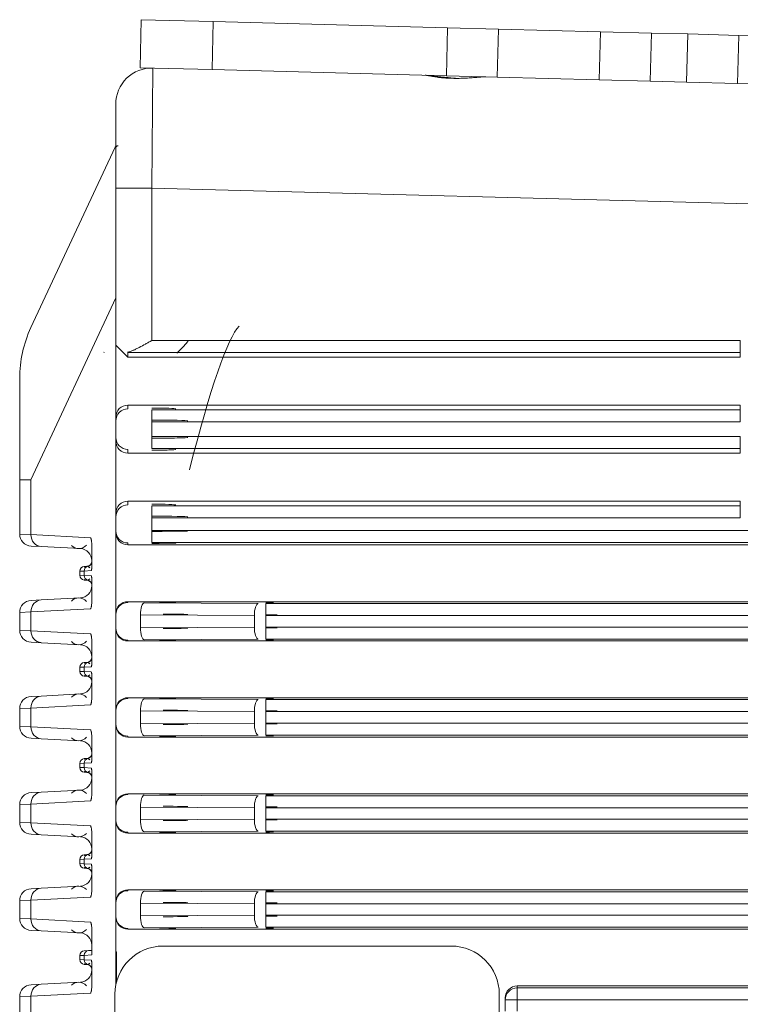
# Model space of a CAD drawing. Header units: millimetres. Extents: x 990 to 1809, y 0 to 562.
# Tile 41 of 256: x 1049 to 1079, y 361 to 402. Entities that reach past the tile are written whole.
import ezdxf

# ---------------------------------------------------------------- set-up
doc = ezdxf.new("R2010")
doc.units = ezdxf.units.MM
doc.layers.add('1', color=7, linetype='Continuous', true_color=0xffffff)

msp = doc.modelspace()

# ---------------------------------------------------------------- linework, layer by layer
at = {"layer": '1', "color": 7, "linetype": 'Continuous', "lineweight": 18}
for p, q in [((1053.813, 399.685), (1053.865, 401.685)), ((1053.865, 401.685), (1056.864, 401.606)), ((1056.864, 401.606), (1056.811, 399.607)), ((1066.618, 401.351), (1056.864, 401.606)), ((1066.565, 399.351), (1066.618, 401.351)), ((1066.618, 401.351), (1068.738, 401.295)), ((1068.738, 401.295), (1068.686, 399.296)), ((1072.98, 401.184), (1068.738, 401.295)), ((1072.927, 399.185), (1072.98, 401.184)), ((1072.98, 401.184), (1075.1, 401.129)), ((1075.1, 401.129), (1075.048, 399.129)), ((1076.614, 401.089), (1075.1, 401.129)), ((1076.562, 399.09), (1076.614, 401.089)), ((1076.614, 401.089), (1078.735, 401.033)), ((1078.735, 401.033), (1078.683, 399.034)), ((1082.976, 400.922), (1078.735, 401.033)), ((1056.811, 399.607), (1053.813, 399.685)), ((1054.343, 399.671), (1054.303, 394.671)), ((1066.565, 399.351), (1056.811, 399.607)), ((1068.686, 399.296), (1066.565, 399.351)), ((1072.927, 399.185), (1068.686, 399.296)), ((1075.048, 399.129), (1072.927, 399.185)), ((1076.562, 399.09), (1075.048, 399.129)), ((1078.683, 399.034), (1076.562, 399.09)), ((1082.924, 398.923), (1078.683, 399.034)), ((1052.803, 394.671), (1052.803, 398.172)), ((1052.869, 396.436), (1052.906, 396.435)), ((1049.272, 388.865), (1052.776, 396.379)), ((1052.803, 394.671), (1054.303, 394.671)), ((1052.803, 388.296), (1052.803, 394.671)), ((1054.303, 394.671), (1054.303, 388.33)), ((1090.396, 393.726), (1054.303, 394.671)), ((1052.803, 390.099), (1049.272, 382.525)), ((1052.803, 388.138), (1052.803, 388.296)), ((1054.303, 388.33), (1078.803, 388.33)), ((1078.803, 387.831), (1078.803, 388.33)), ((1052.803, 388.138), (1052.803, 385.138)), ((1053.303, 387.638), (1052.803, 388.138)), ((1053.303, 387.831), (1053.303, 387.638)), ((1078.803, 387.831), (1053.303, 387.831)), ((1078.803, 387.638), (1078.803, 387.831)), ((1053.303, 387.638), (1078.803, 387.638)), ((1048.803, 382.525), (1048.803, 386.752)), ((1053.303, 385.638), (1078.803, 385.638)), ((1053.303, 385.638), (1053.303, 385.48)), ((1054.303, 384.946), (1054.303, 385.445)), ((1054.303, 385.445), (1078.803, 385.445)), ((1078.803, 385.445), (1078.803, 385.638)), ((1078.803, 384.946), (1078.803, 385.445)), ((1052.803, 384.981), (1052.803, 385.138)), ((1052.803, 384.296), (1052.803, 384.981)), ((1054.303, 384.946), (1054.303, 384.33)), ((1078.803, 384.946), (1054.303, 384.946)), ((1052.803, 384.138), (1052.803, 384.296)), ((1052.803, 384.138), (1052.803, 381.138)), ((1054.303, 384.33), (1054.303, 383.831)), ((1054.303, 384.33), (1078.803, 384.33)), ((1078.803, 384.33), (1078.803, 383.831)), ((1053.303, 383.796), (1053.303, 383.638)), ((1078.803, 383.831), (1054.303, 383.831)), ((1078.803, 383.638), (1078.803, 383.831)), ((1053.303, 383.638), (1078.803, 383.638)), ((1048.803, 380.27), (1048.803, 382.525)), ((1048.803, 382.525), (1049.272, 382.525)), ((1049.272, 382.525), (1049.272, 380.248)), ((1053.303, 381.638), (1078.803, 381.638)), ((1053.303, 381.638), (1053.303, 381.48)), ((1054.303, 381.445), (1078.803, 381.445)), ((1054.303, 380.946), (1054.303, 381.445)), ((1078.803, 381.445), (1078.803, 381.638)), ((1078.803, 380.946), (1078.803, 381.445)), ((1052.803, 380.981), (1052.803, 381.138)), ((1052.803, 380.4), (1052.803, 380.981)), ((1078.803, 380.946), (1054.303, 380.946)), ((1054.303, 380.946), (1054.303, 380.417)), ((1054.303, 380.417), (1090.548, 380.417)), ((1054.303, 379.918), (1054.303, 380.417)), ((1048.803, 380.27), (1049.272, 380.248)), ((1049.272, 380.248), (1051.756, 380.117)), ((1052.803, 380.321), (1052.803, 380.4)), ((1052.803, 376.955), (1052.803, 380.321)), ((1049.699, 379.748), (1049.277, 379.77)), ((1051.329, 379.663), (1049.699, 379.748)), ((1051.803, 378.866), (1051.803, 379.817)), ((1053.303, 379.9), (1053.303, 379.821)), ((1053.303, 379.821), (1091.57, 379.821)), ((1090.548, 379.918), (1054.303, 379.918)), ((1051.493, 378.922), (1051.614, 378.928)), ((1051.491, 378.731), (1051.303, 378.722)), ((1051.303, 378.554), (1051.303, 378.722)), ((1051.303, 378.554), (1051.491, 378.545)), ((1051.785, 378.746), (1051.491, 378.731)), ((1051.491, 378.731), (1051.491, 378.545)), ((1051.491, 378.545), (1051.785, 378.53)), ((1051.803, 377.459), (1051.803, 378.41)), ((1051.614, 378.348), (1051.493, 378.354)), ((1049.699, 377.528), (1051.329, 377.613)), ((1051.756, 377.159), (1049.272, 377.028)), ((1049.277, 377.506), (1049.699, 377.528)), ((1053.303, 377.455), (1091.57, 377.455)), ((1053.303, 377.455), (1053.303, 377.421)), ((1053.987, 377.405), (1058.73, 377.377)), ((1059.047, 377.376), (1094.362, 377.376)), ((1059.047, 377.376), (1059.047, 376.876)), ((1049.272, 377.028), (1048.803, 377.006)), ((1048.803, 376.27), (1048.803, 377.006)), ((1049.272, 377.028), (1049.272, 376.248)), ((1052.803, 376.921), (1052.803, 376.955)), ((1052.803, 376.355), (1052.803, 376.921)), ((1053.829, 376.905), (1053.829, 376.372)), ((1058.572, 376.877), (1053.829, 376.905)), ((1058.572, 376.399), (1058.572, 376.877)), ((1059.047, 376.876), (1059.047, 376.4)), ((1094.362, 376.876), (1059.047, 376.876)), ((1052.803, 376.321), (1052.803, 376.355)), ((1052.803, 372.955), (1052.803, 376.321)), ((1053.829, 376.372), (1058.572, 376.399)), ((1059.047, 376.4), (1094.362, 376.4)), ((1059.047, 376.4), (1059.047, 375.9)), ((1048.803, 376.27), (1049.272, 376.248)), ((1049.272, 376.248), (1051.756, 376.117)), ((1094.362, 375.9), (1059.047, 375.9)), ((1049.699, 375.748), (1049.277, 375.77)), ((1051.329, 375.663), (1049.699, 375.748)), ((1051.803, 374.866), (1051.803, 375.817)), ((1053.303, 375.855), (1053.303, 375.821)), ((1053.303, 375.821), (1091.57, 375.821)), ((1058.73, 375.899), (1053.987, 375.872)), ((1051.491, 374.731), (1051.303, 374.722)), ((1051.303, 374.554), (1051.303, 374.722)), ((1051.785, 374.746), (1051.491, 374.731)), ((1051.491, 374.731), (1051.491, 374.545)), ((1051.493, 374.922), (1051.614, 374.928)), ((1051.303, 374.554), (1051.491, 374.545)), ((1051.491, 374.545), (1051.785, 374.53)), ((1051.614, 374.348), (1051.493, 374.354)), ((1051.803, 373.459), (1051.803, 374.41)), ((1049.277, 373.506), (1049.699, 373.528)), ((1049.699, 373.528), (1051.329, 373.613)), ((1053.303, 373.455), (1091.57, 373.455)), ((1053.303, 373.455), (1053.303, 373.421)), ((1051.756, 373.159), (1049.272, 373.028)), ((1053.987, 373.405), (1058.73, 373.377)), ((1059.047, 373.376), (1094.362, 373.376)), ((1059.047, 372.876), (1059.047, 373.376)), ((1049.272, 373.028), (1048.803, 373.006)), ((1048.803, 372.27), (1048.803, 373.006)), ((1049.272, 373.028), (1049.272, 372.248)), ((1052.803, 372.921), (1052.803, 372.955)), ((1052.803, 372.355), (1052.803, 372.921)), ((1053.829, 372.905), (1053.829, 372.372)), ((1058.572, 372.877), (1053.829, 372.905)), ((1058.572, 372.399), (1058.572, 372.877)), ((1094.362, 372.876), (1059.047, 372.876)), ((1059.047, 372.876), (1059.047, 372.4)), ((1048.803, 372.27), (1049.272, 372.248)), ((1049.272, 372.248), (1051.756, 372.117)), ((1052.803, 372.321), (1052.803, 372.355)), ((1052.803, 368.955), (1052.803, 372.321)), ((1053.829, 372.372), (1058.572, 372.399)), ((1059.047, 372.4), (1094.362, 372.4)), ((1059.047, 372.4), (1059.047, 371.9)), ((1051.803, 370.866), (1051.803, 371.817)), ((1053.303, 371.855), (1053.303, 371.821)), ((1053.303, 371.821), (1091.57, 371.821)), ((1058.73, 371.899), (1053.987, 371.872)), ((1094.362, 371.9), (1059.047, 371.9)), ((1049.699, 371.748), (1049.277, 371.77)), ((1051.329, 371.663), (1049.699, 371.748)), ((1051.491, 370.731), (1051.303, 370.722)), ((1051.303, 370.554), (1051.303, 370.722)), ((1051.785, 370.746), (1051.491, 370.731)), ((1051.491, 370.731), (1051.491, 370.545)), ((1051.493, 370.922), (1051.614, 370.928)), ((1051.303, 370.554), (1051.491, 370.545)), ((1051.491, 370.545), (1051.785, 370.53)), ((1051.614, 370.348), (1051.493, 370.354)), ((1051.803, 369.459), (1051.803, 370.41)), ((1049.277, 369.506), (1049.699, 369.528)), ((1049.699, 369.528), (1051.329, 369.613)), ((1053.303, 369.455), (1091.57, 369.455)), ((1053.303, 369.455), (1053.303, 369.421)), ((1053.987, 369.405), (1058.73, 369.377)), ((1059.047, 369.376), (1094.362, 369.376)), ((1059.047, 368.876), (1059.047, 369.376)), ((1049.272, 369.028), (1048.803, 369.006)), ((1048.803, 368.27), (1048.803, 369.006)), ((1051.756, 369.159), (1049.272, 369.028)), ((1049.272, 369.028), (1049.272, 368.248)), ((1052.803, 368.921), (1052.803, 368.955)), ((1052.803, 368.355), (1052.803, 368.921)), ((1053.829, 368.905), (1053.829, 368.372)), ((1058.572, 368.877), (1053.829, 368.905)), ((1058.572, 368.399), (1058.572, 368.877)), ((1059.047, 368.876), (1059.047, 368.4)), ((1094.362, 368.876), (1059.047, 368.876)), ((1048.803, 368.27), (1049.272, 368.248)), ((1049.272, 368.248), (1051.756, 368.117)), ((1052.803, 368.321), (1052.803, 368.355)), ((1052.803, 364.955), (1052.803, 368.321)), ((1053.829, 368.372), (1058.572, 368.399)), ((1059.047, 368.4), (1094.362, 368.4)), ((1059.047, 368.4), (1059.047, 367.9)), ((1049.699, 367.748), (1049.277, 367.77)), ((1051.329, 367.663), (1049.699, 367.748)), ((1051.803, 366.866), (1051.803, 367.817)), ((1053.303, 367.855), (1053.303, 367.821)), ((1053.303, 367.821), (1091.57, 367.821)), ((1058.73, 367.899), (1053.987, 367.872)), ((1094.362, 367.9), (1059.047, 367.9)), ((1051.493, 366.922), (1051.614, 366.928)), ((1051.491, 366.731), (1051.303, 366.722)), ((1051.303, 366.554), (1051.303, 366.722)), ((1051.303, 366.554), (1051.491, 366.545)), ((1051.785, 366.746), (1051.491, 366.731)), ((1051.491, 366.731), (1051.491, 366.545)), ((1051.491, 366.545), (1051.785, 366.53)), ((1051.614, 366.348), (1051.493, 366.354)), ((1051.803, 365.459), (1051.803, 366.41)), ((1049.277, 365.506), (1049.699, 365.528)), ((1049.699, 365.528), (1051.329, 365.613)), ((1053.303, 365.455), (1091.57, 365.455)), ((1053.303, 365.455), (1053.303, 365.421)), ((1053.987, 365.405), (1058.73, 365.377)), ((1059.047, 365.376), (1094.362, 365.376)), ((1059.047, 365.376), (1059.047, 364.876)), ((1049.272, 365.028), (1048.803, 365.006)), ((1048.803, 364.27), (1048.803, 365.006)), ((1051.756, 365.159), (1049.272, 365.028)), ((1049.272, 365.028), (1049.272, 364.248)), ((1052.803, 364.921), (1052.803, 364.955)), ((1052.803, 364.355), (1052.803, 364.921)), ((1053.829, 364.905), (1053.829, 364.372)), ((1058.572, 364.877), (1053.829, 364.905)), ((1058.572, 364.399), (1058.572, 364.877)), ((1094.362, 364.876), (1059.047, 364.876)), ((1059.047, 364.876), (1059.047, 364.4)), ((1048.803, 364.27), (1049.272, 364.248)), ((1049.272, 364.248), (1051.756, 364.117)), ((1052.803, 364.321), (1052.803, 364.355)), ((1052.803, 362.872), (1052.803, 364.321)), ((1053.829, 364.372), (1058.572, 364.399)), ((1059.047, 364.4), (1059.047, 363.9)), ((1059.047, 364.4), (1094.362, 364.4)), ((1049.699, 363.748), (1049.277, 363.77)), ((1051.329, 363.663), (1049.699, 363.748)), ((1051.803, 362.747), (1051.803, 363.817)), ((1053.303, 363.855), (1053.303, 363.821)), ((1053.303, 363.821), (1091.57, 363.821)), ((1058.73, 363.899), (1053.987, 363.872)), ((1094.362, 363.9), (1059.047, 363.9)), ((1051.493, 362.922), (1051.661, 362.931)), ((1051.661, 362.931), (1051.803, 362.938)), ((1052.838, 362.872), (1052.803, 362.872)), ((1052.803, 361.478), (1052.803, 362.872)), ((1052.838, 361.633), (1052.838, 362.872)), ((1054.77, 363.117), (1066.77, 363.117)), ((1051.491, 362.731), (1051.303, 362.722)), ((1051.303, 362.554), (1051.303, 362.722)), ((1051.303, 362.554), (1051.491, 362.545)), ((1051.803, 362.747), (1051.491, 362.731)), ((1051.491, 362.731), (1051.491, 362.545)), ((1051.491, 362.545), (1051.785, 362.53)), ((1051.803, 361.459), (1051.803, 362.41)), ((1051.614, 362.348), (1051.493, 362.354)), ((1049.699, 361.528), (1051.329, 361.613)), ((1051.756, 361.159), (1049.272, 361.028)), ((1049.277, 361.506), (1049.699, 361.528)), ((1069.514, 361.455), (1091.57, 361.455)), ((1069.514, 361.455), (1069.514, 361.376)), ((1069.514, 361.376), (1094.362, 361.376)), ((1069.514, 361.376), (1069.514, 360.876)), ((1049.272, 361.028), (1048.803, 361.006)), ((1048.803, 360.27), (1048.803, 361.006)), ((1049.272, 361.028), (1049.272, 360.248)), ((1052.77, 316.117), (1052.77, 361.117)), ((1068.77, 361.117), (1068.77, 316.117)), ((1069.014, 360.876), (1069.014, 360.955)), ((1069.014, 360.4), (1069.014, 360.876)), ((1069.014, 360.876), (1069.514, 360.876)), ((1094.362, 360.876), (1069.514, 360.876)), ((1069.514, 360.876), (1069.514, 360.4))]:
    msp.add_line(p, q, dxfattribs=at)
for centre, radius, start, end in [((1054.303, 398.172), 1.5, 88.5, 180), ((1052.866, 396.336), 0.1, 128.9923, 155), ((1052.903, 396.335), 0.1, 88.5, 180), ((1053.803, 386.752), 5, 155, 180), ((1049.303, 380.27), 0.5, 180, 267), ((1051.303, 379.164), 0.5, 0, 87), ((1051.503, 378.722), 0.2, 93, 180), ((1051.603, 379.128), 0.2, 273, 0), ((1051.503, 378.554), 0.2, 180, 267), ((1051.303, 378.113), 0.5, 273, 0), ((1051.603, 378.148), 0.2, 0, 87), ((1049.303, 377.006), 0.5, 93, 180), ((1049.303, 376.27), 0.5, 180, 267), ((1051.303, 375.164), 0.5, 0, 87), ((1051.603, 375.128), 0.2, 273, 0), ((1051.503, 374.722), 0.2, 93, 180), ((1051.503, 374.554), 0.2, 180, 267), ((1051.603, 374.148), 0.2, 0, 87), ((1051.303, 374.113), 0.5, 273, 0), ((1049.303, 373.006), 0.5, 93, 180), ((1049.303, 372.27), 0.5, 180, 267), ((1051.303, 371.164), 0.5, 0, 87), ((1051.603, 371.128), 0.2, 273, 0), ((1051.503, 370.722), 0.2, 93, 180), ((1051.503, 370.554), 0.2, 180, 267), ((1051.603, 370.148), 0.2, 0, 87), ((1051.303, 370.113), 0.5, 273, 0), ((1049.303, 369.006), 0.5, 93, 180), ((1049.303, 368.27), 0.5, 180, 267), ((1051.303, 367.164), 0.5, 0, 87), ((1051.503, 366.722), 0.2, 93, 180), ((1051.603, 367.128), 0.2, 273, 0), ((1051.503, 366.554), 0.2, 180, 267), ((1051.303, 366.113), 0.5, 273, 0), ((1051.603, 366.148), 0.2, 0, 87), ((1049.303, 365.006), 0.5, 93, 180), ((1049.303, 364.27), 0.5, 180, 267), ((1051.303, 363.164), 0.5, 0, 87), ((1051.503, 362.722), 0.2, 93, 180), ((1054.77, 361.117), 2, 90, 180), ((1066.77, 361.117), 2, 0, 90), ((1051.503, 362.554), 0.2, 180, 267), ((1051.303, 362.113), 0.5, 273, 0), ((1051.603, 362.148), 0.2, 0, 87), ((1049.303, 361.006), 0.5, 93, 180)]:
    msp.add_arc(centre, radius, start, end, dxfattribs=at)
for centre, major_axis, ratio, start_param, end_param in [((1053.803, 363.09), (-4.357, -25.952), 0.07273, 3.246903, 3.853848), ((1054.303, 386.795), (-1.5, -1.502), 0.017444, 2.325831, 3.159057), ((1052.803, 388.33), (-0.5, -0.5), 0.017455, 0.017453, 0.204682), ((1053.303, 385.138), (0, 0.5), 0.999391, 0, 1.570796), ((1053.303, 384.981), (-0.5, 0), 0.999391, 4.712389, 6.283185), ((1054.303, 385.48), (-1, 0), 0.034921, 3.141593, 4.712389), ((1054.303, 384.981), (-1.5, 0), 0.023281, 3.141593, 4.712389), ((1053.303, 384.296), (-0.5, 0), 0.999391, 0, 1.570796), ((1053.303, 384.138), (0, -0.5), 0.999391, 4.712389, 6.283185), ((1054.303, 384.296), (-1.5, 0), 0.023281, 1.570796, 3.141593), ((1054.303, 383.796), (-1, 0), 0.034921, 1.570796, 3.141593), ((1053.303, 381.138), (0, 0.5), 0.999391, 0, 1.570796), ((1053.303, 380.981), (0.5, 0), 0.999391, 1.570796, 3.141593), ((1054.303, 381.48), (-1, 0), 0.034921, 3.141593, 4.712389), ((1054.303, 380.981), (-1.5, 0), 0.023281, 3.141593, 4.712389), ((1049.725, 380.248), (-0.026, -0.499), 0.906086, 4.759839, 6.283185), ((1053.303, 380.4), (-0.5, 0), 0.999848, 0, 1.570796), ((1053.303, 380.321), (0, 0.5), 0.999848, 1.570796, 3.141593), ((1054.303, 380.4), (-1.5, 0), 0.011637, 1.570796, 3.141593), ((1051.303, 380.165), (-0.197, -0.473), 0.862678, 5.890554, 7.4139), ((1054.303, 379.9), (-1, 0), 0.017455, 1.570796, 2.802743), ((1054.303, 379.9), (-1, 0), 0.017455, 2.802743, 3.141593), ((1051.603, 378.727), (-0.079, 0.189), 0.862678, 5.152471, 6.543096), ((1051.672, 378.731), (0.01, -0.2), 0.906086, 3.274313, 4.664939), ((1051.603, 379.124), (0.2, 0), 0.998384, 4.884858, 6.283185), ((1051.603, 378.549), (-0.079, -0.189), 0.862678, 6.023275, 7.4139), ((1051.672, 378.545), (-0.01, -0.2), 0.906086, 4.759839, 6.150465), ((1051.603, 378.152), (-0.2, 0), 0.998384, 3.141593, 4.53992), ((1051.303, 377.111), (-0.197, 0.473), 0.862678, 5.152471, 6.675817), ((1049.725, 377.028), (0.026, -0.499), 0.906086, 3.141593, 4.664939), ((1053.303, 376.955), (0, -0.5), 0.999848, 3.141593, 4.712389), ((1053.303, 376.921), (0.5, 0), 0.999848, 1.570796, 3.141593), ((1053.987, 376.905), (0.003, 0.5), 0.316223, 0.018397, 1.572636), ((1054.303, 377.421), (-1, 0), 0.017455, 3.141593, 4.390638), ((1058.73, 376.877), (0.003, 0.5), 0.316223, 0.018397, 1.572636), ((1059.047, 377.394), (-1, 0), 0.017455, 4.390638, 4.712389), ((1054.303, 376.921), (-1.5, 0), 0.011637, 3.141593, 4.390638), ((1059.047, 376.894), (-1.5, 0), 0.011637, 4.390638, 4.712389), ((1053.303, 376.355), (-0.5, 0), 0.999848, 0, 1.570796), ((1053.303, 376.321), (0, 0.5), 0.999848, 1.570796, 3.141593), ((1053.987, 376.372), (-0.003, 0.5), 0.316223, 1.568956, 3.123195), ((1054.303, 376.355), (-1.5, 0), 0.011637, 1.892547, 3.141593), ((1058.73, 376.399), (-0.003, 0.5), 0.316223, 1.568956, 3.123195), ((1059.047, 376.383), (-1.5, 0), 0.011637, 1.570796, 1.892547), ((1049.725, 376.248), (-0.026, -0.499), 0.906086, 4.759839, 6.283185), ((1051.303, 376.165), (-0.197, -0.473), 0.862678, 5.890554, 7.4139), ((1054.303, 375.855), (-1, 0), 0.017455, 1.892547, 3.141593), ((1059.047, 375.883), (-1, 0), 0.017455, 1.570796, 1.892547), ((1051.603, 375.124), (0.2, 0), 0.998384, 4.884858, 6.283185), ((1051.603, 374.727), (-0.079, 0.189), 0.862678, 5.152471, 6.543096), ((1051.672, 374.731), (0.01, -0.2), 0.906086, 3.274313, 4.664939), ((1051.603, 374.549), (-0.079, -0.189), 0.862678, 6.023275, 7.4139), ((1051.672, 374.545), (-0.01, -0.2), 0.906086, 4.759839, 6.150465), ((1051.603, 374.152), (-0.2, 0), 0.998384, 3.141593, 4.53992), ((1049.725, 373.028), (0.026, -0.499), 0.906086, 3.141593, 4.664939), ((1051.303, 373.111), (-0.197, 0.473), 0.862678, 5.152471, 6.675817), ((1053.303, 372.955), (0, -0.5), 0.999848, 3.141593, 4.712389), ((1053.303, 372.921), (-0.5, 0), 0.999848, 4.712389, 6.283185), ((1053.987, 372.905), (-0.003, -0.5), 0.316223, 3.15999, 4.714229), ((1054.303, 373.421), (-1, 0), 0.017455, 3.141593, 4.390638), ((1058.73, 372.877), (-0.003, -0.5), 0.316223, 3.15999, 4.714229), ((1059.047, 373.394), (-1, 0), 0.017455, 4.390638, 4.712389), ((1054.303, 372.921), (-1.5, 0), 0.011637, 3.141593, 4.390638), ((1059.047, 372.894), (-1.5, 0), 0.011637, 4.390638, 4.712389), ((1049.725, 372.248), (-0.026, -0.499), 0.906086, 4.759839, 6.283185), ((1053.303, 372.355), (-0.5, 0), 0.999848, 0, 1.570796), ((1053.303, 372.321), (0, 0.5), 0.999848, 1.570796, 3.141593), ((1053.987, 372.372), (-0.003, 0.5), 0.316223, 1.568956, 3.123195), ((1054.303, 372.355), (-1.5, 0), 0.011637, 1.892547, 3.141593), ((1058.73, 372.399), (-0.003, 0.5), 0.316223, 1.568956, 3.123195), ((1059.047, 372.383), (-1.5, 0), 0.011637, 1.570796, 1.892547), ((1051.303, 372.165), (-0.197, -0.473), 0.862678, 5.890554, 7.4139), ((1054.303, 371.855), (-1, 0), 0.017455, 1.892547, 3.141593), ((1059.047, 371.883), (-1, 0), 0.017455, 1.570796, 1.892547), ((1051.603, 371.124), (0.2, 0), 0.998384, 4.884858, 6.283185), ((1051.603, 370.727), (-0.079, 0.189), 0.862678, 5.152471, 6.543096), ((1051.672, 370.731), (0.01, -0.2), 0.906086, 3.274313, 4.664939), ((1051.603, 370.549), (-0.079, -0.189), 0.862678, 6.023275, 7.4139), ((1051.672, 370.545), (-0.01, -0.2), 0.906086, 4.759839, 6.150465), ((1051.603, 370.152), (-0.2, 0), 0.998384, 3.141593, 4.53992), ((1049.725, 369.028), (0.026, -0.499), 0.906086, 3.141593, 4.664939), ((1051.303, 369.111), (-0.197, 0.473), 0.862678, 5.152471, 6.675817), ((1053.303, 368.955), (0, -0.5), 0.999848, 3.141593, 4.712389), ((1053.303, 368.921), (-0.5, 0), 0.999848, 4.712389, 6.283185), ((1053.987, 368.905), (-0.003, -0.5), 0.316223, 3.15999, 4.714229), ((1054.303, 369.421), (-1, 0), 0.017455, 3.141593, 4.390638), ((1058.73, 368.877), (-0.003, -0.5), 0.316223, 3.15999, 4.714229), ((1059.047, 369.394), (-1, 0), 0.017455, 4.390638, 4.712389), ((1054.303, 368.921), (-1.5, 0), 0.011637, 3.141593, 4.390638), ((1059.047, 368.894), (-1.5, 0), 0.011637, 4.390638, 4.712389), ((1049.725, 368.248), (-0.026, -0.499), 0.906086, 4.759839, 6.283185), ((1053.303, 368.355), (-0.5, 0), 0.999848, 0, 1.570796), ((1053.303, 368.321), (0, 0.5), 0.999848, 1.570796, 3.141593), ((1053.987, 368.372), (-0.003, 0.5), 0.316223, 1.568956, 3.123195), ((1054.303, 368.355), (-1.5, 0), 0.011637, 1.892547, 3.141593), ((1058.73, 368.399), (-0.003, 0.5), 0.316223, 1.568956, 3.123195), ((1059.047, 368.383), (-1.5, 0), 0.011637, 1.570796, 1.892547), ((1051.303, 368.165), (-0.197, -0.473), 0.862678, 5.890554, 7.4139), ((1054.303, 367.855), (-1, 0), 0.017455, 1.892547, 3.141593), ((1059.047, 367.883), (-1, 0), 0.017455, 1.570796, 1.892547), ((1051.603, 366.727), (-0.079, 0.189), 0.862678, 5.152471, 6.543096), ((1051.672, 366.731), (0.01, -0.2), 0.906086, 3.274313, 4.664939), ((1051.603, 367.124), (0.2, 0), 0.998384, 4.884858, 6.283185), ((1051.672, 366.545), (-0.01, -0.2), 0.906086, 4.759839, 6.150465), ((1051.603, 366.549), (-0.079, -0.189), 0.862678, 6.023275, 7.4139), ((1051.603, 366.152), (-0.2, 0), 0.998384, 3.141593, 4.53992), ((1051.303, 365.111), (-0.197, 0.473), 0.862678, 5.152471, 6.675817), ((1049.725, 365.028), (0.026, -0.499), 0.906086, 3.141593, 4.664939), ((1053.303, 364.955), (0, -0.5), 0.999848, 3.141593, 4.712389), ((1053.303, 364.921), (0.5, 0), 0.999848, 1.570796, 3.141593), ((1053.987, 364.905), (0.003, 0.5), 0.316223, 0.018397, 1.572636), ((1054.303, 365.421), (-1, 0), 0.017455, 3.141593, 4.390638), ((1058.73, 364.877), (0.003, 0.5), 0.316223, 0.018397, 1.572636), ((1059.047, 365.394), (-1, 0), 0.017455, 4.390638, 4.712389), ((1054.303, 364.921), (-1.5, 0), 0.011637, 3.141593, 4.390638), ((1059.047, 364.894), (-1.5, 0), 0.011637, 4.390638, 4.712389), ((1049.725, 364.248), (-0.026, -0.499), 0.906086, 4.759839, 6.283185), ((1053.303, 364.355), (-0.5, 0), 0.999848, 0, 1.570796), ((1053.303, 364.321), (0, 0.5), 0.999848, 1.570796, 3.141593), ((1053.987, 364.372), (-0.003, 0.5), 0.316223, 1.568956, 3.123195), ((1054.303, 364.355), (-1.5, 0), 0.011637, 1.892547, 3.141593), ((1058.73, 364.399), (-0.003, 0.5), 0.316223, 1.568956, 3.123195), ((1059.047, 364.383), (-1.5, 0), 0.011637, 1.570796, 1.892547), ((1051.303, 364.165), (-0.197, -0.473), 0.862678, 5.890554, 7.4139), ((1054.303, 363.855), (-1, 0), 0.017455, 1.892547, 3.141593), ((1059.047, 363.883), (-1, 0), 0.017455, 1.570796, 1.892547), ((1051.672, 362.731), (0.01, -0.2), 0.906086, 3.141593, 4.664939), ((1051.603, 362.549), (-0.079, -0.189), 0.862678, 6.023275, 7.4139), ((1051.672, 362.545), (-0.01, -0.2), 0.906086, 4.759839, 6.150465), ((1051.603, 362.152), (-0.2, 0), 0.998384, 3.141593, 4.53992), ((1051.303, 361.111), (-0.197, 0.473), 0.862678, 5.152471, 6.675817), ((1049.725, 361.028), (0.026, -0.499), 0.906086, 3.141593, 4.664939), ((1069.514, 360.955), (0, 0.5), 0.999848, 0, 1.570796), ((1069.514, 360.876), (0.5, 0), 0.999848, 1.570796, 3.141593)]:
    msp.add_ellipse(centre, major_axis=major_axis, ratio=ratio, start_param=start_param, end_param=end_param, dxfattribs=at)
for points, knots in [([(1065.682, 399.374), (1065.711, 399.372), (1065.746, 399.369), (1065.826, 399.357), (1065.871, 399.349), (1065.935, 399.338), (1065.948, 399.335), (1065.975, 399.33), (1065.989, 399.328), (1066.031, 399.32), (1066.061, 399.315), (1066.153, 399.298), (1066.219, 399.286), (1066.292, 399.275)], [0, 0, 0, 0, 0.25, 0.25, 0.5, 0.5, 0.5625, 0.5625, 0.625, 0.625, 0.75, 0.75, 1, 1, 1, 1]), ([(1065.684, 399.374), (1065.716, 399.369), (1065.753, 399.364), (1065.816, 399.355), (1065.838, 399.352), (1065.873, 399.348), (1065.885, 399.347), (1065.91, 399.344), (1065.922, 399.342), (1065.987, 399.335), (1066.042, 399.329), (1066.129, 399.32), (1066.159, 399.317), (1066.206, 399.312), (1066.222, 399.311), (1066.253, 399.307), (1066.27, 399.306), (1066.351, 399.298), (1066.418, 399.292), (1066.52, 399.282), (1066.555, 399.279), (1066.607, 399.275), (1066.625, 399.273), (1066.66, 399.27), (1066.678, 399.268), (1066.767, 399.26), (1066.837, 399.254), (1066.929, 399.245), (1066.95, 399.244), (1066.972, 399.242)], [0, 0, 0, 0, 0.136911, 0.136911, 0.205367, 0.205367, 0.239595, 0.239595, 0.273822, 0.273822, 0.410734, 0.410734, 0.479189, 0.479189, 0.513417, 0.513417, 0.547645, 0.547645, 0.684556, 0.684556, 0.753012, 0.753012, 0.78724, 0.78724, 0.821467, 0.821467, 0.958379, 0.958379, 1, 1, 1, 1]), ([(1066.292, 399.275), (1066.338, 399.27), (1066.385, 399.266), (1066.457, 399.261), (1066.481, 399.259), (1066.529, 399.256), (1066.554, 399.255), (1066.675, 399.248), (1066.773, 399.244), (1066.896, 399.242), (1066.921, 399.242), (1066.971, 399.242), (1066.995, 399.242), (1067.069, 399.242), (1067.165, 399.243), (1067.259, 399.246), (1067.352, 399.25), (1067.398, 399.252), (1067.532, 399.26), (1067.616, 399.266), (1067.735, 399.275), (1067.773, 399.278), (1067.828, 399.283), (1067.846, 399.284), (1067.881, 399.288), (1067.898, 399.289), (1067.98, 399.296), (1068.039, 399.301), (1068.102, 399.305), (1068.114, 399.306), (1068.137, 399.307), (1068.148, 399.307), (1068.18, 399.308), (1068.199, 399.309), (1068.216, 399.308)], [0, 0, 0, 0, 0.0625, 0.0625, 0.09375, 0.09375, 0.125, 0.125, 0.25, 0.25, 0.28125, 0.28125, 0.3125, 0.3125, 0.375, 0.4375, 0.4375, 0.5, 0.5, 0.625, 0.625, 0.6875, 0.6875, 0.71875, 0.71875, 0.75, 0.75, 0.875, 0.875, 0.90625, 0.90625, 0.9375, 0.9375, 1, 1, 1, 1]), ([(1054.303, 388.33), (1054.292, 388.324), (1054.281, 388.318), (1054.259, 388.305), (1054.226, 388.286), (1054.193, 388.267), (1054.127, 388.229), (1054.084, 388.204), (1053.952, 388.13), (1053.866, 388.083), (1053.739, 388.017), (1053.696, 387.996), (1053.634, 387.966), (1053.613, 387.956), (1053.571, 387.937), (1053.55, 387.928), (1053.489, 387.903), (1053.449, 387.887), (1053.37, 387.861), (1053.332, 387.85), (1053.295, 387.843)], [0, 0, 0, 0, 0.03125, 0.03125, 0.0625, 0.125, 0.125, 0.25, 0.25, 0.5, 0.5, 0.625, 0.625, 0.6875, 0.6875, 0.75, 0.75, 0.875, 0.875, 1, 1, 1, 1]), ([(1051.756, 380.117), (1051.758, 380.113), (1051.76, 380.108), (1051.764, 380.097), (1051.766, 380.092), (1051.772, 380.076), (1051.778, 380.053), (1051.784, 380.029), (1051.788, 380.004), (1051.791, 379.991), (1051.796, 379.952), (1051.799, 379.926), (1051.802, 379.872), (1051.803, 379.845), (1051.803, 379.817)], [0, 0, 0, 0, 0.0625, 0.0625, 0.125, 0.125, 0.25, 0.375, 0.375, 0.5, 0.5, 0.75, 0.75, 1, 1, 1, 1]), ([(1051.803, 378.866), (1051.803, 378.855), (1051.803, 378.845), (1051.802, 378.823), (1051.8, 378.812), (1051.798, 378.797), (1051.797, 378.792), (1051.795, 378.782), (1051.793, 378.772), (1051.791, 378.763), (1051.788, 378.757), (1051.788, 378.754), (1051.786, 378.75), (1051.785, 378.748), (1051.785, 378.746)], [0, 0, 0, 0, 0.25, 0.25, 0.5, 0.5, 0.625, 0.625, 0.75, 0.875, 0.875, 0.9375, 0.9375, 1, 1, 1, 1]), ([(1051.785, 378.53), (1051.785, 378.528), (1051.786, 378.526), (1051.788, 378.522), (1051.788, 378.52), (1051.791, 378.513), (1051.793, 378.504), (1051.795, 378.494), (1051.797, 378.484), (1051.798, 378.479), (1051.8, 378.464), (1051.802, 378.453), (1051.803, 378.432), (1051.803, 378.421), (1051.803, 378.41)], [0, 0, 0, 0, 0.0625, 0.0625, 0.125, 0.125, 0.25, 0.375, 0.375, 0.5, 0.5, 0.75, 0.75, 1, 1, 1, 1]), ([(1051.803, 377.459), (1051.803, 377.431), (1051.802, 377.404), (1051.799, 377.351), (1051.796, 377.324), (1051.791, 377.285), (1051.788, 377.272), (1051.784, 377.247), (1051.778, 377.223), (1051.772, 377.201), (1051.766, 377.184), (1051.764, 377.179), (1051.76, 377.169), (1051.758, 377.164), (1051.756, 377.159)], [0, 0, 0, 0, 0.25, 0.25, 0.5, 0.5, 0.625, 0.625, 0.75, 0.875, 0.875, 0.9375, 0.9375, 1, 1, 1, 1]), ([(1051.756, 376.117), (1051.758, 376.113), (1051.76, 376.108), (1051.764, 376.097), (1051.766, 376.092), (1051.772, 376.076), (1051.778, 376.053), (1051.784, 376.029), (1051.788, 376.004), (1051.791, 375.991), (1051.796, 375.952), (1051.799, 375.926), (1051.802, 375.872), (1051.803, 375.845), (1051.803, 375.817)], [0, 0, 0, 0, 0.0625, 0.0625, 0.125, 0.125, 0.25, 0.375, 0.375, 0.5, 0.5, 0.75, 0.75, 1, 1, 1, 1]), ([(1051.803, 374.866), (1051.803, 374.855), (1051.803, 374.845), (1051.802, 374.823), (1051.8, 374.812), (1051.798, 374.797), (1051.797, 374.792), (1051.795, 374.782), (1051.793, 374.772), (1051.791, 374.763), (1051.788, 374.757), (1051.788, 374.754), (1051.786, 374.75), (1051.785, 374.748), (1051.785, 374.746)], [0, 0, 0, 0, 0.25, 0.25, 0.5, 0.5, 0.625, 0.625, 0.75, 0.875, 0.875, 0.9375, 0.9375, 1, 1, 1, 1]), ([(1051.785, 374.53), (1051.785, 374.528), (1051.786, 374.526), (1051.788, 374.522), (1051.788, 374.52), (1051.791, 374.513), (1051.793, 374.504), (1051.795, 374.494), (1051.797, 374.484), (1051.798, 374.479), (1051.8, 374.464), (1051.802, 374.453), (1051.803, 374.432), (1051.803, 374.421), (1051.803, 374.41)], [0, 0, 0, 0, 0.0625, 0.0625, 0.125, 0.125, 0.25, 0.375, 0.375, 0.5, 0.5, 0.75, 0.75, 1, 1, 1, 1]), ([(1051.803, 373.459), (1051.803, 373.431), (1051.802, 373.404), (1051.799, 373.351), (1051.796, 373.324), (1051.791, 373.285), (1051.788, 373.272), (1051.784, 373.247), (1051.778, 373.223), (1051.772, 373.201), (1051.766, 373.184), (1051.764, 373.179), (1051.76, 373.169), (1051.758, 373.164), (1051.756, 373.159)], [0, 0, 0, 0, 0.25, 0.25, 0.5, 0.5, 0.625, 0.625, 0.75, 0.875, 0.875, 0.9375, 0.9375, 1, 1, 1, 1]), ([(1051.756, 372.117), (1051.758, 372.113), (1051.76, 372.108), (1051.764, 372.097), (1051.766, 372.092), (1051.772, 372.076), (1051.778, 372.053), (1051.784, 372.029), (1051.788, 372.004), (1051.791, 371.991), (1051.796, 371.952), (1051.799, 371.926), (1051.802, 371.872), (1051.803, 371.845), (1051.803, 371.817)], [0, 0, 0, 0, 0.0625, 0.0625, 0.125, 0.125, 0.25, 0.375, 0.375, 0.5, 0.5, 0.75, 0.75, 1, 1, 1, 1]), ([(1051.803, 370.866), (1051.803, 370.855), (1051.803, 370.845), (1051.802, 370.823), (1051.8, 370.812), (1051.798, 370.797), (1051.797, 370.792), (1051.795, 370.782), (1051.793, 370.772), (1051.791, 370.763), (1051.788, 370.757), (1051.788, 370.754), (1051.786, 370.75), (1051.785, 370.748), (1051.785, 370.746)], [0, 0, 0, 0, 0.25, 0.25, 0.5, 0.5, 0.625, 0.625, 0.75, 0.875, 0.875, 0.9375, 0.9375, 1, 1, 1, 1]), ([(1051.785, 370.53), (1051.785, 370.528), (1051.786, 370.526), (1051.788, 370.522), (1051.788, 370.52), (1051.791, 370.513), (1051.793, 370.504), (1051.795, 370.494), (1051.797, 370.484), (1051.798, 370.479), (1051.8, 370.464), (1051.802, 370.453), (1051.803, 370.432), (1051.803, 370.421), (1051.803, 370.41)], [0, 0, 0, 0, 0.0625, 0.0625, 0.125, 0.125, 0.25, 0.375, 0.375, 0.5, 0.5, 0.75, 0.75, 1, 1, 1, 1]), ([(1051.803, 369.459), (1051.803, 369.431), (1051.802, 369.404), (1051.799, 369.351), (1051.796, 369.324), (1051.791, 369.285), (1051.788, 369.272), (1051.784, 369.247), (1051.778, 369.223), (1051.772, 369.201), (1051.766, 369.184), (1051.764, 369.179), (1051.76, 369.169), (1051.758, 369.164), (1051.756, 369.159)], [0, 0, 0, 0, 0.25, 0.25, 0.5, 0.5, 0.625, 0.625, 0.75, 0.875, 0.875, 0.9375, 0.9375, 1, 1, 1, 1]), ([(1051.756, 368.117), (1051.758, 368.113), (1051.76, 368.108), (1051.764, 368.097), (1051.766, 368.092), (1051.772, 368.076), (1051.778, 368.053), (1051.784, 368.029), (1051.788, 368.004), (1051.791, 367.991), (1051.796, 367.952), (1051.799, 367.926), (1051.802, 367.872), (1051.803, 367.845), (1051.803, 367.817)], [0, 0, 0, 0, 0.0625, 0.0625, 0.125, 0.125, 0.25, 0.375, 0.375, 0.5, 0.5, 0.75, 0.75, 1, 1, 1, 1]), ([(1051.803, 366.866), (1051.803, 366.855), (1051.803, 366.845), (1051.802, 366.823), (1051.8, 366.812), (1051.798, 366.797), (1051.797, 366.792), (1051.795, 366.782), (1051.793, 366.772), (1051.791, 366.763), (1051.788, 366.757), (1051.788, 366.754), (1051.786, 366.75), (1051.785, 366.748), (1051.785, 366.746)], [0, 0, 0, 0, 0.25, 0.25, 0.5, 0.5, 0.625, 0.625, 0.75, 0.875, 0.875, 0.9375, 0.9375, 1, 1, 1, 1]), ([(1051.785, 366.53), (1051.785, 366.528), (1051.786, 366.526), (1051.788, 366.522), (1051.788, 366.52), (1051.791, 366.513), (1051.793, 366.504), (1051.795, 366.494), (1051.797, 366.484), (1051.798, 366.479), (1051.8, 366.464), (1051.802, 366.453), (1051.803, 366.432), (1051.803, 366.421), (1051.803, 366.41)], [0, 0, 0, 0, 0.0625, 0.0625, 0.125, 0.125, 0.25, 0.375, 0.375, 0.5, 0.5, 0.75, 0.75, 1, 1, 1, 1]), ([(1051.803, 365.459), (1051.803, 365.431), (1051.802, 365.404), (1051.799, 365.351), (1051.796, 365.324), (1051.791, 365.285), (1051.788, 365.272), (1051.784, 365.247), (1051.778, 365.223), (1051.772, 365.201), (1051.766, 365.184), (1051.764, 365.179), (1051.76, 365.169), (1051.758, 365.164), (1051.756, 365.159)], [0, 0, 0, 0, 0.25, 0.25, 0.5, 0.5, 0.625, 0.625, 0.75, 0.875, 0.875, 0.9375, 0.9375, 1, 1, 1, 1]), ([(1051.756, 364.117), (1051.758, 364.113), (1051.76, 364.108), (1051.764, 364.097), (1051.766, 364.092), (1051.772, 364.076), (1051.778, 364.053), (1051.784, 364.029), (1051.788, 364.004), (1051.791, 363.991), (1051.796, 363.952), (1051.799, 363.926), (1051.802, 363.872), (1051.803, 363.845), (1051.803, 363.817)], [0, 0, 0, 0, 0.0625, 0.0625, 0.125, 0.125, 0.25, 0.375, 0.375, 0.5, 0.5, 0.75, 0.75, 1, 1, 1, 1]), ([(1051.785, 362.53), (1051.785, 362.528), (1051.786, 362.526), (1051.788, 362.522), (1051.788, 362.52), (1051.791, 362.513), (1051.793, 362.504), (1051.795, 362.494), (1051.797, 362.484), (1051.798, 362.479), (1051.8, 362.464), (1051.802, 362.453), (1051.803, 362.432), (1051.803, 362.421), (1051.803, 362.41)], [0, 0, 0, 0, 0.0625, 0.0625, 0.125, 0.125, 0.25, 0.375, 0.375, 0.5, 0.5, 0.75, 0.75, 1, 1, 1, 1]), ([(1051.803, 361.459), (1051.803, 361.431), (1051.802, 361.404), (1051.799, 361.351), (1051.796, 361.324), (1051.791, 361.285), (1051.788, 361.272), (1051.784, 361.247), (1051.778, 361.223), (1051.772, 361.201), (1051.766, 361.184), (1051.764, 361.179), (1051.76, 361.169), (1051.758, 361.164), (1051.756, 361.159)], [0, 0, 0, 0, 0.25, 0.25, 0.5, 0.5, 0.625, 0.625, 0.75, 0.875, 0.875, 0.9375, 0.9375, 1, 1, 1, 1])]:
    msp.add_open_spline(points, degree=3, knots=knots, dxfattribs=at)
for points in [[(1051.638, 378.928), (1051.629, 378.929), (1051.621, 378.929), (1051.614, 378.928)], [(1051.614, 378.348), (1051.621, 378.348), (1051.629, 378.348), (1051.638, 378.349)], [(1051.638, 374.928), (1051.629, 374.929), (1051.621, 374.929), (1051.614, 374.928)], [(1051.614, 374.348), (1051.621, 374.348), (1051.629, 374.348), (1051.638, 374.349)], [(1051.638, 370.928), (1051.629, 370.929), (1051.621, 370.929), (1051.614, 370.928)], [(1051.614, 370.348), (1051.621, 370.348), (1051.629, 370.348), (1051.638, 370.349)], [(1051.638, 366.928), (1051.629, 366.929), (1051.621, 366.929), (1051.614, 366.928)], [(1051.614, 366.348), (1051.621, 366.348), (1051.629, 366.348), (1051.638, 366.349)], [(1051.614, 362.348), (1051.621, 362.348), (1051.629, 362.348), (1051.638, 362.349)]]:
    msp.add_open_spline(points, degree=3, dxfattribs=at)

doc.saveas('drawing.dxf')
